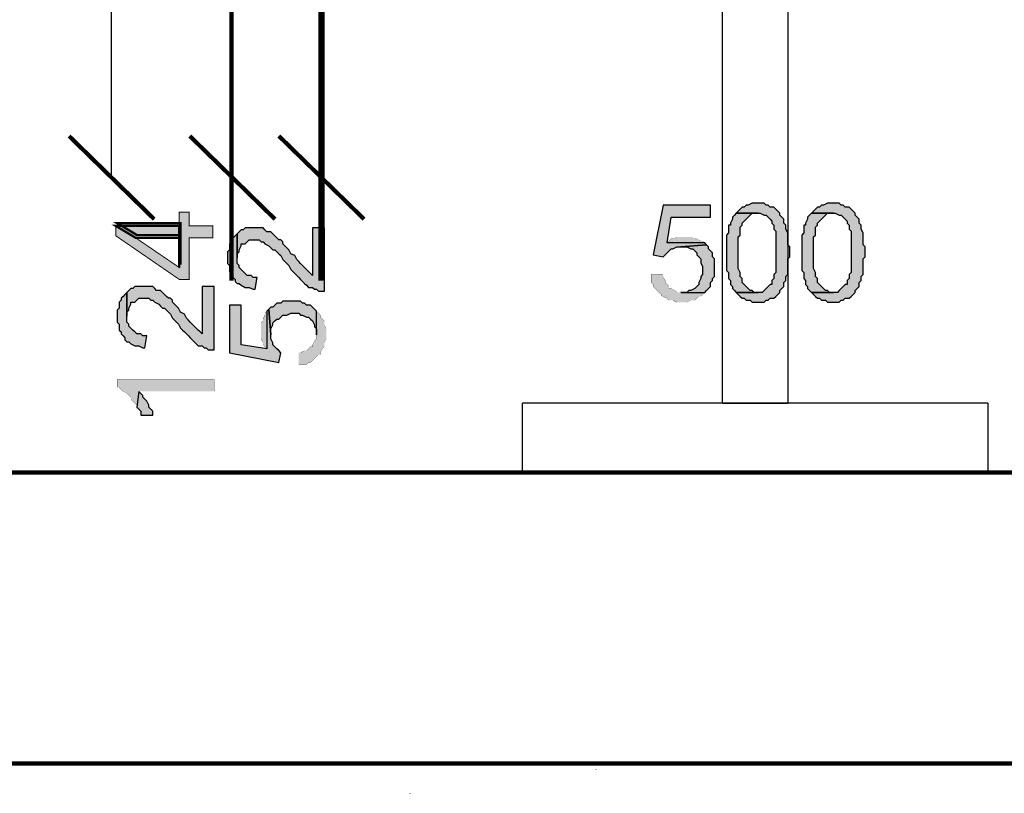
# Model space of a CAD drawing. Header units: millimetres. Extents: x 5659 to 8126, y 727 to 2118.
# Tile 17 of 53: x 6868 to 6889, y 1967 to 1983. Entities that reach past the tile are written whole.
import ezdxf

# ---------------------------------------------------------------- set-up
doc = ezdxf.new("R2010")
doc.units = ezdxf.units.MM
doc.linetypes.add('atContinuous2', pattern=[0])
for name, color, linetype in [('at_Entity', 7, 'Continuous'), ('at_Rect', 7, 'Continuous'), ('at_Solid', 7, 'Continuous')]:
    doc.layers.add(name, color=color, linetype=linetype)

msp = doc.modelspace()

# ---------------------------------------------------------------- hatches: boundary and pattern name
at = {"layer": 'at_Solid'}
for points in [[(6882.96, 1979.517), (6881.943, 1979.517), (6881.731, 1978.458), (6881.943, 1978.415), (6881.986, 1978.458), (6882.028, 1978.5), (6882.07, 1978.542), (6882.113, 1978.585), (6882.155, 1978.585), (6882.24, 1978.627), (6882.324, 1978.627), (6882.875, 1978.669), (6882.833, 1978.712), (6882.028, 1978.712), (6882.113, 1979.263), (6882.96, 1979.263)], [(6883.976, 1979.559), (6883.849, 1979.559), (6883.765, 1979.517), (6883.722, 1979.517), (6883.68, 1979.474), (6883.638, 1979.474), (6883.595, 1979.432), (6883.553, 1979.39), (6883.51, 1979.347), (6883.976, 1979.347), (6884.019, 1979.347), (6884.104, 1979.305), (6884.146, 1979.305), (6884.188, 1979.263), (6884.231, 1979.22), (6884.273, 1979.178), (6884.273, 1979.135), (6884.315, 1979.093), (6884.315, 1979.008), (6884.358, 1978.966), (6884.358, 1978.076), (6884.315, 1978.034), (6884.315, 1977.949), (6884.273, 1977.907), (6884.273, 1977.822), (6884.231, 1977.822), (6884.188, 1977.78), (6884.146, 1977.738), (6884.104, 1977.695), (6884.061, 1977.653), (6883.51, 1977.653), (6883.553, 1977.61), (6883.595, 1977.568), (6883.638, 1977.526), (6883.68, 1977.526), (6883.722, 1977.483), (6883.807, 1977.483), (6883.849, 1977.441), (6883.976, 1977.441), (6884.104, 1977.441), (6884.146, 1977.483), (6884.188, 1977.483), (6884.231, 1977.526), (6884.315, 1977.526), (6884.358, 1977.568), (6884.4, 1977.61), (6884.442, 1977.653), (6884.442, 1977.695), (6884.485, 1977.738), (6884.527, 1977.78), (6884.527, 1977.865), (6884.569, 1977.907), (6884.569, 1977.992), (6884.612, 1978.034), (6884.612, 1978.373), (6884.654, 1978.415), (6884.654, 1978.627), (6884.612, 1978.669), (6884.612, 1978.924), (6884.569, 1979.008), (6884.569, 1979.093), (6884.527, 1979.135), (6884.527, 1979.22), (6884.485, 1979.263), (6884.442, 1979.305), (6884.442, 1979.347), (6884.4, 1979.39), (6884.358, 1979.432), (6884.315, 1979.474), (6884.231, 1979.474), (6884.188, 1979.517), (6884.146, 1979.517), (6884.104, 1979.559), (6884.019, 1979.559)], [(6885.586, 1979.559), (6885.459, 1979.559), (6885.374, 1979.517), (6885.332, 1979.517), (6885.29, 1979.474), (6885.247, 1979.474), (6885.205, 1979.432), (6885.163, 1979.39), (6885.12, 1979.347), (6885.586, 1979.347), (6885.628, 1979.347), (6885.713, 1979.305), (6885.756, 1979.305), (6885.798, 1979.263), (6885.84, 1979.22), (6885.883, 1979.178), (6885.883, 1979.135), (6885.925, 1979.093), (6885.925, 1979.008), (6885.967, 1978.966), (6885.967, 1978.076), (6885.925, 1978.034), (6885.925, 1977.949), (6885.883, 1977.907), (6885.883, 1977.822), (6885.84, 1977.822), (6885.798, 1977.78), (6885.756, 1977.738), (6885.713, 1977.695), (6885.671, 1977.653), (6885.12, 1977.653), (6885.163, 1977.61), (6885.205, 1977.568), (6885.247, 1977.526), (6885.29, 1977.526), (6885.332, 1977.483), (6885.417, 1977.483), (6885.459, 1977.441), (6885.586, 1977.441), (6885.713, 1977.441), (6885.756, 1977.483), (6885.798, 1977.483), (6885.84, 1977.526), (6885.925, 1977.526), (6885.967, 1977.568), (6886.01, 1977.61), (6886.052, 1977.653), (6886.052, 1977.695), (6886.094, 1977.738), (6886.137, 1977.78), (6886.137, 1977.865), (6886.179, 1977.907), (6886.179, 1977.992), (6886.222, 1978.034), (6886.222, 1978.373), (6886.264, 1978.415), (6886.264, 1978.627), (6886.222, 1978.669), (6886.222, 1978.924), (6886.179, 1979.008), (6886.179, 1979.093), (6886.137, 1979.135), (6886.137, 1979.22), (6886.094, 1979.263), (6886.052, 1979.305), (6886.052, 1979.347), (6886.01, 1979.39), (6885.967, 1979.432), (6885.925, 1979.474), (6885.84, 1979.474), (6885.798, 1979.517), (6885.756, 1979.517), (6885.713, 1979.559), (6885.628, 1979.559)], [(6870.238, 1979.074), (6870.238, 1978.863), (6871.593, 1977.931), (6871.805, 1977.931), (6871.805, 1978.82), (6872.313, 1978.82), (6872.313, 1979.074), (6871.805, 1979.074), (6871.805, 1979.371), (6871.593, 1979.371), (6871.593, 1978.185), (6870.661, 1978.82)], [(6883.51, 1979.347), (6883.468, 1979.305), (6883.426, 1979.263), (6883.426, 1979.22), (6883.383, 1979.135), (6883.383, 1979.093), (6883.341, 1979.093), (6883.341, 1978.924), (6883.299, 1978.881), (6883.299, 1978.119), (6883.341, 1978.076), (6883.341, 1977.949), (6883.383, 1977.907), (6883.383, 1977.822), (6883.426, 1977.78), (6883.426, 1977.738), (6883.468, 1977.695), (6883.51, 1977.653), (6883.976, 1977.653), (6883.892, 1977.653), (6883.849, 1977.695), (6883.807, 1977.695), (6883.765, 1977.738), (6883.722, 1977.78), (6883.68, 1977.822), (6883.638, 1977.865), (6883.638, 1977.949), (6883.595, 1977.992), (6883.595, 1978.076), (6883.553, 1978.161), (6883.553, 1978.839), (6883.595, 1978.881), (6883.595, 1979.051), (6883.638, 1979.093), (6883.638, 1979.135), (6883.68, 1979.178), (6883.722, 1979.22), (6883.765, 1979.263), (6883.807, 1979.305), (6883.849, 1979.347), (6883.976, 1979.347)], [(6885.12, 1979.347), (6885.078, 1979.305), (6885.035, 1979.263), (6885.035, 1979.22), (6884.993, 1979.135), (6884.993, 1979.093), (6884.951, 1979.093), (6884.951, 1978.924), (6884.908, 1978.881), (6884.908, 1978.119), (6884.951, 1978.076), (6884.951, 1977.949), (6884.993, 1977.907), (6884.993, 1977.822), (6885.035, 1977.78), (6885.035, 1977.738), (6885.078, 1977.695), (6885.12, 1977.653), (6885.586, 1977.653), (6885.501, 1977.653), (6885.459, 1977.695), (6885.417, 1977.695), (6885.374, 1977.738), (6885.332, 1977.78), (6885.29, 1977.822), (6885.247, 1977.865), (6885.247, 1977.949), (6885.205, 1977.992), (6885.205, 1978.076), (6885.163, 1978.161), (6885.163, 1978.839), (6885.205, 1978.881), (6885.205, 1979.051), (6885.247, 1979.093), (6885.247, 1979.135), (6885.29, 1979.178), (6885.332, 1979.22), (6885.374, 1979.263), (6885.417, 1979.305), (6885.459, 1979.347), (6885.586, 1979.347)], [(6870.263, 1979.135), (6870.687, 1978.881), (6871.619, 1978.881), (6871.619, 1978.246), (6871.619, 1979.135)], [(6870.238, 1979.074), (6870.661, 1978.82), (6871.593, 1978.82), (6871.593, 1978.185), (6871.593, 1979.074)], [(6872.623, 1978.397), (6872.623, 1978.269), (6872.665, 1978.227), (6872.665, 1978.1), (6872.707, 1978.058), (6872.707, 1978.015), (6872.75, 1977.973), (6872.792, 1977.931), (6872.792, 1977.888), (6872.834, 1977.846), (6872.877, 1977.846), (6872.919, 1977.804), (6873.004, 1977.761), (6873.089, 1977.761), (6873.173, 1977.719), (6873.216, 1977.719), (6873.258, 1977.973), (6873.173, 1977.973), (6873.131, 1978.015), (6873.046, 1978.015), (6873.004, 1978.058), (6872.961, 1978.1), (6872.919, 1978.142), (6872.877, 1978.185), (6872.877, 1978.227), (6872.834, 1978.269), (6872.834, 1978.905), (6872.792, 1978.863), (6872.75, 1978.82), (6872.707, 1978.778), (6872.707, 1978.735), (6872.665, 1978.693), (6872.665, 1978.566), (6872.623, 1978.524), (6872.623, 1978.481)], [(6872.834, 1978.905), (6872.834, 1978.397), (6872.834, 1978.481), (6872.877, 1978.524), (6872.877, 1978.566), (6872.919, 1978.651), (6872.919, 1978.693), (6873.004, 1978.693), (6873.046, 1978.735), (6873.089, 1978.778), (6873.216, 1978.778), (6873.3, 1978.778), (6873.343, 1978.735), (6873.385, 1978.735), (6873.427, 1978.693), (6873.512, 1978.651), (6873.555, 1978.608), (6873.597, 1978.566), (6873.639, 1978.566), (6873.682, 1978.524), (6873.724, 1978.481), (6873.766, 1978.439), (6873.809, 1978.354), (6873.851, 1978.312), (6873.893, 1978.269), (6873.936, 1978.227), (6873.978, 1978.142), (6874.02, 1978.1), (6874.063, 1978.058), (6874.105, 1978.015), (6874.148, 1977.973), (6874.19, 1977.931), (6874.232, 1977.888), (6874.275, 1977.846), (6874.317, 1977.804), (6874.359, 1977.761), (6874.444, 1977.761), (6874.486, 1977.719), (6874.529, 1977.719), (6874.571, 1977.676), (6874.698, 1977.676), (6874.698, 1979.032), (6874.444, 1979.032), (6874.444, 1978.015), (6874.402, 1978.058), (6874.359, 1978.1), (6874.317, 1978.142), (6874.275, 1978.185), (6874.232, 1978.227), (6874.19, 1978.269), (6874.148, 1978.312), (6874.105, 1978.354), (6874.063, 1978.439), (6873.978, 1978.481), (6873.936, 1978.566), (6873.893, 1978.608), (6873.851, 1978.651), (6873.809, 1978.693), (6873.809, 1978.735), (6873.766, 1978.778), (6873.724, 1978.778), (6873.682, 1978.82), (6873.639, 1978.863), (6873.597, 1978.905), (6873.555, 1978.947), (6873.47, 1978.947), (6873.427, 1978.99), (6873.385, 1979.032), (6873.004, 1979.032), (6872.961, 1978.99), (6872.919, 1978.99), (6872.877, 1978.947)], [(6882.409, 1978.839), (6882.24, 1978.839), (6882.155, 1978.797), (6882.113, 1978.797), (6882.07, 1978.754), (6882.028, 1978.712), (6882.833, 1978.712), (6882.79, 1978.754), (6882.748, 1978.754), (6882.663, 1978.797), (6882.621, 1978.797), (6882.579, 1978.839), (6882.451, 1978.839)], [(6882.875, 1978.669), (6882.324, 1978.627), (6882.451, 1978.627), (6882.536, 1978.585), (6882.579, 1978.585), (6882.621, 1978.542), (6882.663, 1978.5), (6882.663, 1978.458), (6882.706, 1978.415), (6882.748, 1978.373), (6882.748, 1978.288), (6882.79, 1978.204), (6882.79, 1978.034), (6882.748, 1977.992), (6882.748, 1977.949), (6882.706, 1977.865), (6882.706, 1977.822), (6882.663, 1977.78), (6882.621, 1977.738), (6882.536, 1977.695), (6882.494, 1977.695), (6882.451, 1977.653), (6882.324, 1977.653), (6882.833, 1977.653), (6882.875, 1977.695), (6882.917, 1977.738), (6882.96, 1977.78), (6882.96, 1977.865), (6883.002, 1977.907), (6883.002, 1977.949), (6883.045, 1977.992), (6883.045, 1978.373), (6883.002, 1978.415), (6883.002, 1978.5), (6882.96, 1978.542), (6882.917, 1978.585), (6882.917, 1978.627)], [(6881.943, 1978.034), (6881.689, 1978.034), (6881.689, 1977.865), (6881.731, 1977.822), (6881.731, 1977.78), (6881.774, 1977.738), (6881.816, 1977.695), (6881.858, 1977.653), (6881.901, 1977.61), (6881.901, 1977.568), (6881.943, 1977.568), (6882.028, 1977.526), (6882.07, 1977.483), (6882.155, 1977.483), (6882.24, 1977.441), (6882.451, 1977.441), (6882.536, 1977.483), (6882.621, 1977.483), (6882.663, 1977.526), (6882.706, 1977.568), (6882.748, 1977.568), (6882.79, 1977.61), (6882.833, 1977.653), (6882.324, 1977.653), (6882.24, 1977.653), (6882.197, 1977.695), (6882.113, 1977.738), (6882.07, 1977.738), (6882.07, 1977.78), (6882.028, 1977.822), (6881.986, 1977.865), (6881.986, 1977.907), (6881.943, 1977.992)], [(6870.263, 1977.145), (6870.263, 1977.017), (6870.305, 1976.975), (6870.305, 1976.848), (6870.348, 1976.806), (6870.348, 1976.763), (6870.39, 1976.721), (6870.432, 1976.679), (6870.432, 1976.636), (6870.475, 1976.594), (6870.517, 1976.594), (6870.56, 1976.551), (6870.644, 1976.509), (6870.729, 1976.509), (6870.814, 1976.467), (6870.856, 1976.467), (6870.898, 1976.721), (6870.814, 1976.721), (6870.771, 1976.763), (6870.687, 1976.763), (6870.644, 1976.806), (6870.602, 1976.848), (6870.56, 1976.89), (6870.517, 1976.933), (6870.517, 1976.975), (6870.475, 1977.017), (6870.475, 1977.653), (6870.432, 1977.61), (6870.39, 1977.568), (6870.348, 1977.526), (6870.348, 1977.483), (6870.305, 1977.441), (6870.305, 1977.314), (6870.263, 1977.272), (6870.263, 1977.229)], [(6870.475, 1977.653), (6870.475, 1977.145), (6870.475, 1977.229), (6870.517, 1977.272), (6870.517, 1977.314), (6870.56, 1977.399), (6870.56, 1977.441), (6870.644, 1977.441), (6870.687, 1977.483), (6870.729, 1977.526), (6870.856, 1977.526), (6870.941, 1977.526), (6870.983, 1977.483), (6871.025, 1977.483), (6871.068, 1977.441), (6871.153, 1977.399), (6871.195, 1977.356), (6871.237, 1977.314), (6871.28, 1977.314), (6871.322, 1977.272), (6871.364, 1977.229), (6871.407, 1977.187), (6871.449, 1977.102), (6871.491, 1977.06), (6871.534, 1977.017), (6871.576, 1976.975), (6871.619, 1976.89), (6871.661, 1976.848), (6871.703, 1976.806), (6871.746, 1976.763), (6871.788, 1976.721), (6871.83, 1976.679), (6871.873, 1976.636), (6871.915, 1976.594), (6871.957, 1976.551), (6872, 1976.509), (6872.084, 1976.509), (6872.127, 1976.467), (6872.169, 1976.467), (6872.212, 1976.424), (6872.339, 1976.424), (6872.339, 1977.78), (6872.084, 1977.78), (6872.084, 1976.763), (6872.042, 1976.806), (6872, 1976.848), (6871.957, 1976.89), (6871.915, 1976.933), (6871.873, 1976.975), (6871.83, 1977.017), (6871.788, 1977.06), (6871.746, 1977.102), (6871.703, 1977.187), (6871.619, 1977.229), (6871.576, 1977.314), (6871.534, 1977.356), (6871.491, 1977.399), (6871.449, 1977.441), (6871.449, 1977.483), (6871.407, 1977.526), (6871.364, 1977.526), (6871.322, 1977.568), (6871.28, 1977.61), (6871.237, 1977.653), (6871.195, 1977.695), (6871.11, 1977.695), (6871.068, 1977.738), (6871.025, 1977.78), (6870.644, 1977.78), (6870.602, 1977.738), (6870.56, 1977.738), (6870.517, 1977.695)], [(6873.512, 1977.295), (6873.555, 1976.745), (6873.555, 1976.872), (6873.597, 1976.956), (6873.597, 1976.999), (6873.639, 1977.041), (6873.682, 1977.083), (6873.724, 1977.083), (6873.766, 1977.126), (6873.809, 1977.168), (6873.893, 1977.168), (6873.978, 1977.21), (6874.02, 1977.21), (6874.148, 1977.21), (6874.19, 1977.168), (6874.232, 1977.168), (6874.317, 1977.126), (6874.359, 1977.126), (6874.402, 1977.083), (6874.444, 1977.041), (6874.486, 1976.956), (6874.486, 1976.914), (6874.529, 1976.872), (6874.529, 1976.745), (6874.529, 1977.253), (6874.486, 1977.295), (6874.444, 1977.338), (6874.402, 1977.38), (6874.317, 1977.38), (6874.275, 1977.422), (6874.232, 1977.422), (6874.19, 1977.465), (6873.978, 1977.465), (6873.809, 1977.465), (6873.766, 1977.422), (6873.682, 1977.422), (6873.639, 1977.38), (6873.597, 1977.338), (6873.555, 1977.338)], [(6872.665, 1977.38), (6872.665, 1976.363), (6873.724, 1976.151), (6873.766, 1976.363), (6873.724, 1976.406), (6873.682, 1976.448), (6873.639, 1976.49), (6873.597, 1976.533), (6873.597, 1976.575), (6873.555, 1976.66), (6873.555, 1976.745), (6873.512, 1977.295), (6873.47, 1977.253), (6873.47, 1976.448), (6872.919, 1976.533), (6872.919, 1977.38)], [(6873.343, 1976.829), (6873.343, 1976.66), (6873.385, 1976.575), (6873.385, 1976.533), (6873.427, 1976.49), (6873.47, 1976.448), (6873.47, 1977.253), (6873.427, 1977.21), (6873.427, 1977.168), (6873.385, 1977.083), (6873.385, 1977.041), (6873.343, 1976.999), (6873.343, 1976.872)], [(6874.148, 1976.363), (6874.148, 1976.109), (6874.317, 1976.109), (6874.359, 1976.151), (6874.402, 1976.151), (6874.444, 1976.194), (6874.486, 1976.236), (6874.529, 1976.279), (6874.571, 1976.321), (6874.614, 1976.321), (6874.614, 1976.363), (6874.656, 1976.448), (6874.698, 1976.49), (6874.698, 1976.575), (6874.741, 1976.66), (6874.741, 1976.872), (6874.698, 1976.956), (6874.698, 1977.041), (6874.656, 1977.083), (6874.614, 1977.126), (6874.614, 1977.168), (6874.571, 1977.21), (6874.529, 1977.253), (6874.529, 1976.66), (6874.486, 1976.617), (6874.444, 1976.533), (6874.444, 1976.49), (6874.402, 1976.49), (6874.359, 1976.448), (6874.317, 1976.406), (6874.275, 1976.406), (6874.19, 1976.363)], [(6870.263, 1975.789), (6870.263, 1975.62), (6870.305, 1975.62), (6870.348, 1975.577), (6870.39, 1975.535), (6870.475, 1975.492), (6870.517, 1975.45), (6870.56, 1975.408), (6870.56, 1975.365), (6870.602, 1975.323), (6870.644, 1975.281), (6870.687, 1975.238), (6870.687, 1975.196), (6870.729, 1975.535), (6872.339, 1975.535), (6872.339, 1975.789)], [(6870.687, 1975.196), (6870.729, 1975.154), (6870.771, 1975.111), (6870.771, 1975.027), (6871.025, 1975.027), (6871.025, 1975.111), (6870.983, 1975.154), (6870.941, 1975.196), (6870.941, 1975.238), (6870.898, 1975.323), (6870.856, 1975.365), (6870.814, 1975.408), (6870.814, 1975.45), (6870.771, 1975.492), (6870.729, 1975.535)]]:
    msp.add_hatch(color=7, dxfattribs=at).paths.add_polyline_path(points)

# ---------------------------------------------------------------- linework, layer by layer
msp.add_line((6870.146, 1980.11), (6870.146, 1986.421))
at = {"layer": 'at_Entity', "color": 7}
for points in [[(6854.914, 1986.421, 0.0897, 0.0897, 0), (6854.914, 1967.571, 0.0897, 0.0897, 0), (6913.742, 1967.571, 0.0897, 0.0897, 0), (6913.742, 1986.421, 0.0897, 0.0897, 0)], [(6861.133, 1986.421, 0.0897, 0.0897, 0), (6861.133, 1973.797, 0.0897, 0.0897, 0), (6907.515, 1973.798, 0.0897, 0.0897, 0), (6907.515, 1986.421, 0.0897, 0.0897, 0)], [(6872.709, 1986.421, 0.0897, 0.0897, 0), (6872.709, 1977.907, 0.0897, 0.0897, 0)], [(6874.615, 1986.421, 0.0897, 0.0897, 0), (6874.615, 1977.907, 0.0897, 0.0897, 0)], [(6874.657, 1986.421, 0.0897, 0.0897, 0), (6874.657, 1977.907, 0.0897, 0.0897, 0)], [(6871.057, 1979.22, 0.0897, 0.0897, 0), (6869.235, 1980.999, 0.0897, 0.0897, 0)], [(6873.641, 1979.22, 0.0897, 0.0897, 0), (6871.819, 1980.999, 0.0897, 0.0897, 0)], [(6875.547, 1979.22, 0.0897, 0.0897, 0), (6873.725, 1980.999, 0.0897, 0.0897, 0)], [(6870.238, 1979.074, 0.0212, 0.0212, 0), (6870.238, 1978.863, 0.0212, 0.0212, 0), (6871.593, 1977.931, 0.0212, 0.0212, 0), (6871.805, 1977.931, 0.0212, 0.0212, 0), (6871.805, 1978.82, 0.0212, 0.0212, 0), (6872.313, 1978.82, 0.0212, 0.0212, 0), (6872.313, 1979.074, 0.0212, 0.0212, 0), (6871.805, 1979.074, 0.0212, 0.0212, 0), (6871.805, 1979.371, 0.0212, 0.0212, 0), (6871.593, 1979.371, 0.0212, 0.0212, 0), (6871.593, 1978.185, 0.0212, 0.0212, 0), (6870.661, 1978.82, 0.0212, 0.0212, 0), (6870.238, 1979.074, 0.0212, 0.0212, 0)], [(6870.238, 1979.074, 0.0494, 0.0494, 0), (6870.661, 1978.82, 0.0494, 0.0494, 0), (6871.593, 1978.82, 0.0494, 0.0494, 0), (6871.593, 1978.185, 0.0494, 0.0494, 0), (6871.593, 1979.074, 0.0494, 0.0494, 0), (6870.238, 1979.074, 0.0494, 0.0494, 0)], [(6870.263, 1979.135, 0.0494, 0.0494, 0), (6870.687, 1978.881, 0.0494, 0.0494, 0), (6871.619, 1978.881, 0.0494, 0.0494, 0), (6871.619, 1978.246, 0.0494, 0.0494, 0), (6871.619, 1979.135, 0.0494, 0.0494, 0), (6870.263, 1979.135, 0.0494, 0.0494, 0)], [(6882.409, 1978.839, 0.00424, 0.00424, 0), (6882.24, 1978.839, 0.00424, 0.00424, 0), (6882.155, 1978.797, 0.00424, 0.00424, 0), (6882.113, 1978.797, 0.00424, 0.00424, 0), (6882.07, 1978.754, 0.00424, 0.00424, 0), (6882.028, 1978.712, 0.00424, 0.00424, 0), (6882.833, 1978.712, 0.00424, 0.00424, 0), (6882.79, 1978.754, 0.00424, 0.00424, 0), (6882.748, 1978.754, 0.00424, 0.00424, 0), (6882.663, 1978.797, 0.00424, 0.00424, 0), (6882.621, 1978.797, 0.00424, 0.00424, 0), (6882.579, 1978.839, 0.00424, 0.00424, 0), (6882.451, 1978.839, 0.00424, 0.00424, 0), (6882.409, 1978.839, 0.00424, 0.00424, 0)], [(6881.943, 1978.034, 0.00424, 0.00424, 0), (6881.689, 1978.034, 0.00424, 0.00424, 0), (6881.689, 1977.865, 0.00424, 0.00424, 0), (6881.731, 1977.822, 0.00424, 0.00424, 0), (6881.731, 1977.78, 0.00424, 0.00424, 0), (6881.774, 1977.738, 0.00424, 0.00424, 0), (6881.816, 1977.695, 0.00424, 0.00424, 0), (6881.858, 1977.653, 0.00424, 0.00424, 0), (6881.901, 1977.61, 0.00424, 0.00424, 0), (6881.901, 1977.568, 0.00424, 0.00424, 0), (6881.943, 1977.568, 0.00424, 0.00424, 0), (6882.028, 1977.526, 0.00424, 0.00424, 0), (6882.07, 1977.483, 0.00424, 0.00424, 0), (6882.155, 1977.483, 0.00424, 0.00424, 0), (6882.24, 1977.441, 0.00424, 0.00424, 0), (6882.451, 1977.441, 0.00424, 0.00424, 0), (6882.536, 1977.483, 0.00424, 0.00424, 0), (6882.621, 1977.483, 0.00424, 0.00424, 0), (6882.663, 1977.526, 0.00424, 0.00424, 0), (6882.706, 1977.568, 0.00424, 0.00424, 0), (6882.748, 1977.568, 0.00424, 0.00424, 0), (6882.79, 1977.61, 0.00424, 0.00424, 0), (6882.833, 1977.653, 0.00424, 0.00424, 0), (6882.324, 1977.653, 0.00424, 0.00424, 0), (6882.24, 1977.653, 0.00424, 0.00424, 0), (6882.197, 1977.695, 0.00424, 0.00424, 0), (6882.113, 1977.738, 0.00424, 0.00424, 0), (6882.07, 1977.738, 0.00424, 0.00424, 0), (6882.07, 1977.78, 0.00424, 0.00424, 0), (6882.028, 1977.822, 0.00424, 0.00424, 0), (6881.986, 1977.865, 0.00424, 0.00424, 0), (6881.986, 1977.907, 0.00424, 0.00424, 0), (6881.943, 1977.992, 0.00424, 0.00424, 0), (6881.943, 1978.034, 0.00424, 0.00424, 0)], [(6873.343, 1976.829, 0.00424, 0.00424, 0), (6873.343, 1976.66, 0.00424, 0.00424, 0), (6873.385, 1976.575, 0.00424, 0.00424, 0), (6873.385, 1976.533, 0.00424, 0.00424, 0), (6873.427, 1976.49, 0.00424, 0.00424, 0), (6873.47, 1976.448, 0.00424, 0.00424, 0), (6873.47, 1977.253, 0.00424, 0.00424, 0), (6873.427, 1977.21, 0.00424, 0.00424, 0), (6873.427, 1977.168, 0.00424, 0.00424, 0), (6873.385, 1977.083, 0.00424, 0.00424, 0), (6873.385, 1977.041, 0.00424, 0.00424, 0), (6873.343, 1976.999, 0.00424, 0.00424, 0), (6873.343, 1976.872, 0.00424, 0.00424, 0), (6873.343, 1976.829, 0.00424, 0.00424, 0)], [(6874.148, 1976.363, 0.00424, 0.00424, 0), (6874.148, 1976.109, 0.00424, 0.00424, 0), (6874.317, 1976.109, 0.00424, 0.00424, 0), (6874.359, 1976.151, 0.00424, 0.00424, 0), (6874.402, 1976.151, 0.00424, 0.00424, 0), (6874.444, 1976.194, 0.00424, 0.00424, 0), (6874.486, 1976.236, 0.00424, 0.00424, 0), (6874.529, 1976.279, 0.00424, 0.00424, 0), (6874.571, 1976.321, 0.00424, 0.00424, 0), (6874.614, 1976.321, 0.00424, 0.00424, 0), (6874.614, 1976.363, 0.00424, 0.00424, 0), (6874.656, 1976.448, 0.00424, 0.00424, 0), (6874.698, 1976.49, 0.00424, 0.00424, 0), (6874.698, 1976.575, 0.00424, 0.00424, 0), (6874.741, 1976.66, 0.00424, 0.00424, 0), (6874.741, 1976.872, 0.00424, 0.00424, 0), (6874.698, 1976.956, 0.00424, 0.00424, 0), (6874.698, 1977.041, 0.00424, 0.00424, 0), (6874.656, 1977.083, 0.00424, 0.00424, 0), (6874.614, 1977.126, 0.00424, 0.00424, 0), (6874.614, 1977.168, 0.00424, 0.00424, 0), (6874.571, 1977.21, 0.00424, 0.00424, 0), (6874.529, 1977.253, 0.00424, 0.00424, 0), (6874.529, 1976.66, 0.00424, 0.00424, 0), (6874.486, 1976.617, 0.00424, 0.00424, 0), (6874.444, 1976.533, 0.00424, 0.00424, 0), (6874.444, 1976.49, 0.00424, 0.00424, 0), (6874.402, 1976.49, 0.00424, 0.00424, 0), (6874.359, 1976.448, 0.00424, 0.00424, 0), (6874.317, 1976.406, 0.00424, 0.00424, 0), (6874.275, 1976.406, 0.00424, 0.00424, 0), (6874.19, 1976.363, 0.00424, 0.00424, 0), (6874.148, 1976.363, 0.00424, 0.00424, 0)], [(6870.263, 1975.789, 0.00424, 0.00424, 0), (6870.263, 1975.62, 0.00424, 0.00424, 0), (6870.305, 1975.62, 0.00424, 0.00424, 0), (6870.348, 1975.577, 0.00424, 0.00424, 0), (6870.39, 1975.535, 0.00424, 0.00424, 0), (6870.475, 1975.492, 0.00424, 0.00424, 0), (6870.517, 1975.45, 0.00424, 0.00424, 0), (6870.56, 1975.408, 0.00424, 0.00424, 0), (6870.56, 1975.365, 0.00424, 0.00424, 0), (6870.602, 1975.323, 0.00424, 0.00424, 0), (6870.644, 1975.281, 0.00424, 0.00424, 0), (6870.687, 1975.238, 0.00424, 0.00424, 0), (6870.687, 1975.196, 0.00424, 0.00424, 0), (6870.729, 1975.535, 0.00424, 0.00424, 0), (6872.339, 1975.535, 0.00424, 0.00424, 0), (6872.339, 1975.789, 0.00424, 0.00424, 0), (6870.263, 1975.789, 0.00424, 0.00424, 0)], [(6875.194, 1967.529, 0.00424, 0.00424, 0), (6875.237, 1967.529, 0.00424, 0.00424, 0)], [(6880.489, 1967.444, 0.00424, 0.00424, 0), (6880.532, 1967.444, 0.00424, 0.00424, 0)], [(6872.526, 1967.105, 0.00424, 0.00424, 0), (6872.568, 1967.105, 0.00424, 0.00424, 0)], [(6876.507, 1966.936, 0.00424, 0.00424, 0), (6876.55, 1966.936, 0.00424, 0.00424, 0)]]:
    msp.add_lwpolyline(points, format="xyseb", dxfattribs=at)
for points in [[(6882.96, 1979.517), (6881.943, 1979.517), (6881.731, 1978.458), (6881.943, 1978.415), (6881.986, 1978.458), (6882.028, 1978.5), (6882.07, 1978.542), (6882.113, 1978.585), (6882.155, 1978.585), (6882.24, 1978.627), (6882.324, 1978.627), (6882.875, 1978.669), (6882.875, 1978.669), (6882.833, 1978.712), (6882.028, 1978.712), (6882.113, 1979.263), (6882.96, 1979.263), (6882.96, 1979.517)], [(6883.976, 1979.559), (6883.849, 1979.559), (6883.765, 1979.517), (6883.722, 1979.517), (6883.68, 1979.474), (6883.638, 1979.474), (6883.595, 1979.432), (6883.595, 1979.432), (6883.553, 1979.39), (6883.51, 1979.347), (6883.976, 1979.347), (6884.019, 1979.347), (6884.104, 1979.305), (6884.146, 1979.305), (6884.188, 1979.263), (6884.231, 1979.22), (6884.273, 1979.178), (6884.273, 1979.135), (6884.315, 1979.093), (6884.315, 1979.008), (6884.358, 1978.966), (6884.358, 1978.076), (6884.315, 1978.034), (6884.315, 1977.949), (6884.273, 1977.907), (6884.273, 1977.822), (6884.231, 1977.822), (6884.188, 1977.78), (6884.146, 1977.738), (6884.104, 1977.695), (6884.061, 1977.653), (6883.51, 1977.653), (6883.553, 1977.61), (6883.595, 1977.568), (6883.638, 1977.526), (6883.68, 1977.526), (6883.722, 1977.483), (6883.807, 1977.483), (6883.849, 1977.441), (6883.976, 1977.441), (6884.104, 1977.441), (6884.146, 1977.483), (6884.188, 1977.483), (6884.231, 1977.526), (6884.315, 1977.526), (6884.358, 1977.568), (6884.358, 1977.568), (6884.4, 1977.61), (6884.442, 1977.653), (6884.442, 1977.695), (6884.485, 1977.738), (6884.527, 1977.78), (6884.527, 1977.865), (6884.569, 1977.907), (6884.569, 1977.992), (6884.612, 1978.034), (6884.612, 1978.373), (6884.654, 1978.415), (6884.654, 1978.627), (6884.612, 1978.669), (6884.612, 1978.924), (6884.569, 1979.008), (6884.569, 1979.093), (6884.527, 1979.135), (6884.527, 1979.22), (6884.485, 1979.263), (6884.442, 1979.305), (6884.442, 1979.347), (6884.4, 1979.39), (6884.358, 1979.432), (6884.315, 1979.474), (6884.231, 1979.474), (6884.188, 1979.517), (6884.146, 1979.517), (6884.104, 1979.559), (6884.019, 1979.559), (6883.976, 1979.559)], [(6885.586, 1979.559), (6885.459, 1979.559), (6885.374, 1979.517), (6885.332, 1979.517), (6885.29, 1979.474), (6885.247, 1979.474), (6885.205, 1979.432), (6885.205, 1979.432), (6885.163, 1979.39), (6885.12, 1979.347), (6885.586, 1979.347), (6885.628, 1979.347), (6885.713, 1979.305), (6885.756, 1979.305), (6885.798, 1979.263), (6885.84, 1979.22), (6885.883, 1979.178), (6885.883, 1979.135), (6885.925, 1979.093), (6885.925, 1979.008), (6885.967, 1978.966), (6885.967, 1978.076), (6885.925, 1978.034), (6885.925, 1977.949), (6885.883, 1977.907), (6885.883, 1977.822), (6885.84, 1977.822), (6885.798, 1977.78), (6885.756, 1977.738), (6885.713, 1977.695), (6885.671, 1977.653), (6885.12, 1977.653), (6885.163, 1977.61), (6885.205, 1977.568), (6885.247, 1977.526), (6885.29, 1977.526), (6885.332, 1977.483), (6885.417, 1977.483), (6885.459, 1977.441), (6885.586, 1977.441), (6885.713, 1977.441), (6885.756, 1977.483), (6885.798, 1977.483), (6885.84, 1977.526), (6885.925, 1977.526), (6885.967, 1977.568), (6885.967, 1977.568), (6886.01, 1977.61), (6886.052, 1977.653), (6886.052, 1977.695), (6886.094, 1977.738), (6886.137, 1977.78), (6886.137, 1977.865), (6886.179, 1977.907), (6886.179, 1977.992), (6886.222, 1978.034), (6886.222, 1978.373), (6886.264, 1978.415), (6886.264, 1978.627), (6886.222, 1978.669), (6886.222, 1978.924), (6886.179, 1979.008), (6886.179, 1979.093), (6886.137, 1979.135), (6886.137, 1979.22), (6886.094, 1979.263), (6886.052, 1979.305), (6886.052, 1979.347), (6886.01, 1979.39), (6885.967, 1979.432), (6885.925, 1979.474), (6885.84, 1979.474), (6885.798, 1979.517), (6885.756, 1979.517), (6885.713, 1979.559), (6885.628, 1979.559), (6885.586, 1979.559)], [(6883.51, 1979.347), (6883.468, 1979.305), (6883.426, 1979.263), (6883.426, 1979.22), (6883.383, 1979.135), (6883.383, 1979.093), (6883.341, 1979.093), (6883.341, 1978.924), (6883.299, 1978.881), (6883.299, 1978.119), (6883.341, 1978.076), (6883.341, 1977.949), (6883.383, 1977.907), (6883.383, 1977.822), (6883.426, 1977.78), (6883.426, 1977.738), (6883.468, 1977.695), (6883.51, 1977.653), (6883.976, 1977.653), (6883.892, 1977.653), (6883.849, 1977.695), (6883.807, 1977.695), (6883.765, 1977.738), (6883.722, 1977.78), (6883.68, 1977.822), (6883.68, 1977.822), (6883.638, 1977.865), (6883.638, 1977.949), (6883.595, 1977.992), (6883.595, 1978.076), (6883.553, 1978.161), (6883.553, 1978.839), (6883.595, 1978.881), (6883.595, 1979.051), (6883.638, 1979.093), (6883.638, 1979.135), (6883.68, 1979.178), (6883.68, 1979.178), (6883.722, 1979.22), (6883.765, 1979.263), (6883.807, 1979.305), (6883.849, 1979.347), (6883.976, 1979.347), (6883.51, 1979.347)], [(6885.12, 1979.347), (6885.078, 1979.305), (6885.035, 1979.263), (6885.035, 1979.22), (6884.993, 1979.135), (6884.993, 1979.093), (6884.951, 1979.093), (6884.951, 1978.924), (6884.908, 1978.881), (6884.908, 1978.119), (6884.951, 1978.076), (6884.951, 1977.949), (6884.993, 1977.907), (6884.993, 1977.822), (6885.035, 1977.78), (6885.035, 1977.738), (6885.078, 1977.695), (6885.12, 1977.653), (6885.586, 1977.653), (6885.501, 1977.653), (6885.459, 1977.695), (6885.417, 1977.695), (6885.374, 1977.738), (6885.332, 1977.78), (6885.29, 1977.822), (6885.29, 1977.822), (6885.247, 1977.865), (6885.247, 1977.949), (6885.205, 1977.992), (6885.205, 1978.076), (6885.163, 1978.161), (6885.163, 1978.839), (6885.205, 1978.881), (6885.205, 1979.051), (6885.247, 1979.093), (6885.247, 1979.135), (6885.29, 1979.178), (6885.29, 1979.178), (6885.332, 1979.22), (6885.374, 1979.263), (6885.417, 1979.305), (6885.459, 1979.347), (6885.586, 1979.347), (6885.12, 1979.347)], [(6872.623, 1978.397), (6872.623, 1978.269), (6872.665, 1978.227), (6872.665, 1978.1), (6872.707, 1978.058), (6872.707, 1978.015), (6872.75, 1977.973), (6872.792, 1977.931), (6872.792, 1977.888), (6872.834, 1977.846), (6872.877, 1977.846), (6872.919, 1977.804), (6873.004, 1977.761), (6873.089, 1977.761), (6873.173, 1977.719), (6873.216, 1977.719), (6873.258, 1977.973), (6873.173, 1977.973), (6873.131, 1978.015), (6873.046, 1978.015), (6873.004, 1978.058), (6872.961, 1978.1), (6872.919, 1978.142), (6872.877, 1978.185), (6872.877, 1978.227), (6872.834, 1978.269), (6872.834, 1978.905), (6872.792, 1978.863), (6872.792, 1978.863), (6872.75, 1978.82), (6872.707, 1978.778), (6872.707, 1978.735), (6872.665, 1978.693), (6872.665, 1978.566), (6872.623, 1978.524), (6872.623, 1978.481), (6872.623, 1978.397)], [(6872.834, 1978.905), (6872.834, 1978.397), (6872.834, 1978.481), (6872.877, 1978.524), (6872.877, 1978.566), (6872.919, 1978.651), (6872.919, 1978.693), (6873.004, 1978.693), (6873.046, 1978.735), (6873.089, 1978.778), (6873.216, 1978.778), (6873.3, 1978.778), (6873.343, 1978.735), (6873.385, 1978.735), (6873.427, 1978.693), (6873.512, 1978.651), (6873.512, 1978.651), (6873.555, 1978.608), (6873.597, 1978.566), (6873.639, 1978.566), (6873.682, 1978.524), (6873.724, 1978.481), (6873.766, 1978.439), (6873.809, 1978.354), (6873.851, 1978.312), (6873.893, 1978.269), (6873.936, 1978.227), (6873.978, 1978.142), (6874.02, 1978.1), (6874.063, 1978.058), (6874.105, 1978.015), (6874.148, 1977.973), (6874.19, 1977.931), (6874.232, 1977.888), (6874.232, 1977.888), (6874.275, 1977.846), (6874.317, 1977.804), (6874.359, 1977.761), (6874.444, 1977.761), (6874.486, 1977.719), (6874.529, 1977.719), (6874.529, 1977.719), (6874.571, 1977.676), (6874.698, 1977.676), (6874.698, 1979.032), (6874.444, 1979.032), (6874.444, 1978.015), (6874.402, 1978.058), (6874.359, 1978.1), (6874.317, 1978.142), (6874.317, 1978.142), (6874.275, 1978.185), (6874.232, 1978.227), (6874.19, 1978.269), (6874.148, 1978.312), (6874.105, 1978.354), (6874.063, 1978.439), (6874.063, 1978.439), (6873.978, 1978.481), (6873.936, 1978.566), (6873.893, 1978.608), (6873.851, 1978.651), (6873.809, 1978.693), (6873.809, 1978.735), (6873.766, 1978.778), (6873.724, 1978.778), (6873.682, 1978.82), (6873.682, 1978.82), (6873.639, 1978.863), (6873.597, 1978.905), (6873.555, 1978.947), (6873.47, 1978.947), (6873.427, 1978.99), (6873.427, 1978.99), (6873.385, 1979.032), (6873.004, 1979.032), (6872.961, 1978.99), (6872.919, 1978.99), (6872.877, 1978.947), (6872.834, 1978.905)], [(6882.875, 1978.669), (6882.324, 1978.627), (6882.451, 1978.627), (6882.536, 1978.585), (6882.579, 1978.585), (6882.621, 1978.542), (6882.663, 1978.5), (6882.663, 1978.458), (6882.706, 1978.415), (6882.748, 1978.373), (6882.748, 1978.288), (6882.79, 1978.204), (6882.79, 1978.034), (6882.748, 1977.992), (6882.748, 1977.949), (6882.706, 1977.865), (6882.706, 1977.822), (6882.663, 1977.78), (6882.663, 1977.78), (6882.621, 1977.738), (6882.536, 1977.695), (6882.494, 1977.695), (6882.451, 1977.653), (6882.324, 1977.653), (6882.833, 1977.653), (6882.875, 1977.695), (6882.875, 1977.695), (6882.917, 1977.738), (6882.96, 1977.78), (6882.96, 1977.865), (6883.002, 1977.907), (6883.002, 1977.949), (6883.045, 1977.992), (6883.045, 1978.373), (6883.002, 1978.415), (6883.002, 1978.5), (6882.96, 1978.542), (6882.917, 1978.585), (6882.917, 1978.627), (6882.875, 1978.669)], [(6870.263, 1977.145), (6870.263, 1977.017), (6870.305, 1976.975), (6870.305, 1976.848), (6870.348, 1976.806), (6870.348, 1976.763), (6870.39, 1976.721), (6870.432, 1976.679), (6870.432, 1976.636), (6870.475, 1976.594), (6870.517, 1976.594), (6870.56, 1976.551), (6870.644, 1976.509), (6870.729, 1976.509), (6870.814, 1976.467), (6870.856, 1976.467), (6870.898, 1976.721), (6870.814, 1976.721), (6870.771, 1976.763), (6870.687, 1976.763), (6870.644, 1976.806), (6870.602, 1976.848), (6870.56, 1976.89), (6870.517, 1976.933), (6870.517, 1976.975), (6870.475, 1977.017), (6870.475, 1977.653), (6870.432, 1977.61), (6870.432, 1977.61), (6870.39, 1977.568), (6870.348, 1977.526), (6870.348, 1977.483), (6870.305, 1977.441), (6870.305, 1977.314), (6870.263, 1977.272), (6870.263, 1977.229), (6870.263, 1977.145)], [(6870.475, 1977.653), (6870.475, 1977.145), (6870.475, 1977.229), (6870.517, 1977.272), (6870.517, 1977.314), (6870.56, 1977.399), (6870.56, 1977.441), (6870.644, 1977.441), (6870.687, 1977.483), (6870.729, 1977.526), (6870.856, 1977.526), (6870.941, 1977.526), (6870.983, 1977.483), (6871.025, 1977.483), (6871.068, 1977.441), (6871.153, 1977.399), (6871.153, 1977.399), (6871.195, 1977.356), (6871.237, 1977.314), (6871.28, 1977.314), (6871.322, 1977.272), (6871.364, 1977.229), (6871.407, 1977.187), (6871.449, 1977.102), (6871.491, 1977.06), (6871.534, 1977.017), (6871.576, 1976.975), (6871.619, 1976.89), (6871.661, 1976.848), (6871.703, 1976.806), (6871.746, 1976.763), (6871.788, 1976.721), (6871.83, 1976.679), (6871.873, 1976.636), (6871.873, 1976.636), (6871.915, 1976.594), (6871.957, 1976.551), (6872, 1976.509), (6872.084, 1976.509), (6872.127, 1976.467), (6872.169, 1976.467), (6872.169, 1976.467), (6872.212, 1976.424), (6872.339, 1976.424), (6872.339, 1977.78), (6872.084, 1977.78), (6872.084, 1976.763), (6872.042, 1976.806), (6872, 1976.848), (6871.957, 1976.89), (6871.957, 1976.89), (6871.915, 1976.933), (6871.873, 1976.975), (6871.83, 1977.017), (6871.788, 1977.06), (6871.746, 1977.102), (6871.703, 1977.187), (6871.703, 1977.187), (6871.619, 1977.229), (6871.576, 1977.314), (6871.534, 1977.356), (6871.491, 1977.399), (6871.449, 1977.441), (6871.449, 1977.483), (6871.407, 1977.526), (6871.364, 1977.526), (6871.322, 1977.568), (6871.322, 1977.568), (6871.28, 1977.61), (6871.237, 1977.653), (6871.195, 1977.695), (6871.11, 1977.695), (6871.068, 1977.738), (6871.068, 1977.738), (6871.025, 1977.78), (6870.644, 1977.78), (6870.602, 1977.738), (6870.56, 1977.738), (6870.517, 1977.695), (6870.475, 1977.653)], [(6873.512, 1977.295), (6873.555, 1976.745), (6873.555, 1976.872), (6873.597, 1976.956), (6873.597, 1976.999), (6873.639, 1977.041), (6873.682, 1977.083), (6873.724, 1977.083), (6873.766, 1977.126), (6873.809, 1977.168), (6873.893, 1977.168), (6873.978, 1977.21), (6874.02, 1977.21), (6874.148, 1977.21), (6874.19, 1977.168), (6874.232, 1977.168), (6874.317, 1977.126), (6874.359, 1977.126), (6874.402, 1977.083), (6874.402, 1977.083), (6874.444, 1977.041), (6874.486, 1976.956), (6874.486, 1976.914), (6874.529, 1976.872), (6874.529, 1976.745), (6874.529, 1977.253), (6874.486, 1977.295), (6874.486, 1977.295), (6874.444, 1977.338), (6874.402, 1977.38), (6874.317, 1977.38), (6874.275, 1977.422), (6874.232, 1977.422), (6874.19, 1977.465), (6873.978, 1977.465), (6873.809, 1977.465), (6873.766, 1977.422), (6873.682, 1977.422), (6873.639, 1977.38), (6873.597, 1977.338), (6873.555, 1977.338), (6873.512, 1977.295)], [(6872.665, 1977.38), (6872.665, 1976.363), (6873.724, 1976.151), (6873.766, 1976.363), (6873.724, 1976.406), (6873.682, 1976.448), (6873.639, 1976.49), (6873.597, 1976.533), (6873.597, 1976.575), (6873.555, 1976.66), (6873.555, 1976.745), (6873.512, 1977.295), (6873.512, 1977.295), (6873.47, 1977.253), (6873.47, 1976.448), (6872.919, 1976.533), (6872.919, 1977.38), (6872.665, 1977.38)], [(6870.687, 1975.196), (6870.729, 1975.154), (6870.771, 1975.111), (6870.771, 1975.027), (6871.025, 1975.027), (6871.025, 1975.111), (6870.983, 1975.154), (6870.941, 1975.196), (6870.941, 1975.238), (6870.898, 1975.323), (6870.898, 1975.323), (6870.856, 1975.365), (6870.814, 1975.408), (6870.814, 1975.45), (6870.771, 1975.492), (6870.729, 1975.535), (6870.687, 1975.196)]]:
    msp.add_lwpolyline(points, dxfattribs=at)
at = {"layer": 'at_Rect', "color": 7, "linetype": 'atContinuous2'}
for p, q in [((6883.214, 1975.281), (6883.214, 1984.939)), ((6884.612, 1984.939), (6884.612, 1975.281)), ((6888.89, 1975.281), (6878.936, 1975.281)), ((6878.936, 1973.798), (6878.936, 1975.281)), ((6883.214, 1975.281), (6884.612, 1975.281)), ((6888.89, 1975.281), (6888.89, 1973.798)), ((6865.917, 1973.798), (6875.872, 1973.798)), ((6882.65, 1973.798), (6892.604, 1973.798)), ((6922.044, 1967.571), (6830.928, 1967.571))]:
    msp.add_line(p, q, dxfattribs=at)

doc.saveas('drawing.dxf')
